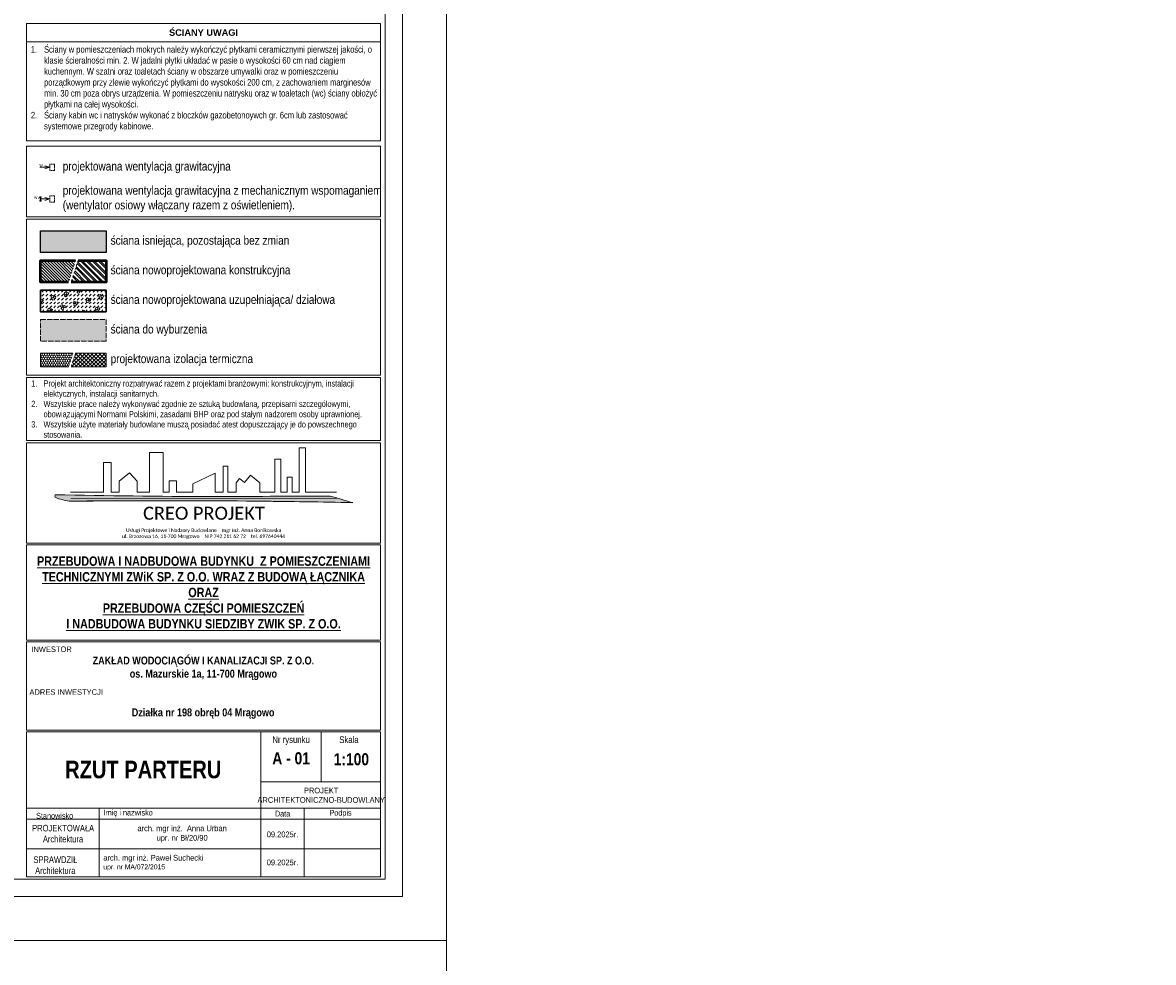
# Model space of a CAD drawing. Header units: millimetres. Extents: x 17147 to 52214, y -18116 to -4632.
# Tile 148 of 186: x 36149 to 38727, y -9766 to -7622. Entities that reach past the tile are written whole.
import ezdxf

# ---------------------------------------------------------------- set-up
doc = ezdxf.new("R2010")
doc.units = ezdxf.units.MM
for name, pattern in [('3', [1, 0.5, -0.5]), ('ACAD_ISO02W100', [15, 12, -3]), ('ACAD_ISO03W100', [30, 12, -18])]:
    doc.linetypes.add(name, pattern=pattern)
for name, color, linetype, lineweight, true_color in [('A-izolacja', 7, 'Continuous', 9, 0x4775ff), ('A_SCIANA DO WYBURZENIA', 7, 'ACAD_ISO02W100', 18, 0xf7833b), ('r-ramka', 7, 'Continuous', 0, 0x727169), ('S_KRESKOWANIE_SC_ISTN', 7, 'Continuous', 0, 0x878787)]:
    doc.layers.add(name, color=color, linetype=linetype, lineweight=lineweight, true_color=true_color)
for name, color, linetype, lineweight in [('A-kreskowanie', 253, 'Continuous', 0), ('A-opis', 130, 'Continuous', 9), ('A_SCIANA_ISTN', 253, 'Continuous', 25), ('A_SCIANA_PROJ_KONSTRUKCJA', 3, 'Continuous', 50), ('A_SCINAN_PROJ_DZIALOWA', 5, 'Continuous', 30), ('elewacja C', 253, 'Continuous', 0)]:
    doc.layers.add(name, color=color, linetype=linetype, lineweight=lineweight)
doc.styles.add('BIKWYM', font='BIKROMSW.SHX', dxfattribs={"width": 0.8})
doc.styles.get("Standard").update_dxf_attribs({"font": 'ARIALN.TTF'})
doc.styles.add('wymiar', font='ARIALN.TTF')
doc.styles.add('wymiary', font='ARIALN.TTF')

# ---------------------------------------------------------------- blocks, each defined once
blk = doc.blocks.new('LOGO')
at = {"layer": 'elewacja C'}
h = blk.add_hatch(color=30, dxfattribs=at)
h.dxf.hatch_style = 1
edge = h.paths.add_edge_path()
edge.add_spline(control_points=[(11534.1, 18108), (11532.4, 18108), (11289.1, 18108), (10726.7, 18100.5), (10166.1, 18110.3), (9846.9, 18115.9)], knot_values=[0, 0, 0, 0, 5.133754, 729.732593, 1687.267838, 1687.267838, 1687.267838, 1687.267838], degree=3, periodic=0)
edge.add_spline(control_points=[(9846.9, 18115.9), (9846.1, 18113.8), (9840.3, 18098.6), (9889.5, 18084.9), (9916.9, 18079.7), (9932.8, 18076.7)], knot_values=[0, 0, 0, 0, 6.318514, 46.500226, 101.574566, 101.574566, 101.574566, 101.574566], degree=3, periodic=0)
edge.add_spline(control_points=[(9932.8, 18076.7), (10322, 18078.7), (10902.2, 18081.7), (11482.3, 18071.2), (11673.1, 18067.7)], knot_values=[0, 0, 0, 0, 1167.750225, 1740.44888, 1740.44888, 1740.44888, 1740.44888], degree=3, periodic=0)
edge.add_spline(control_points=[(11673.1, 18067.7), (11671.6, 18068.1), (11647.3, 18072.9), (11601.8, 18089.6), (11556.8, 18101.9), (11534.1, 18108)], knot_values=[0, 0, 0, 0, 4.823923, 74.316576, 144.781951, 144.781951, 144.781951, 144.781951], degree=3, periodic=0)
at = {"layer": 'elewacja C', "color": 7}
blk.add_lwpolyline([(9941.5, 18131.4), (10143.1, 18131.4), (10143.1, 18312.9), (10190.9, 18312.9), (10190.9, 18131.4), (10239.4, 18131.4), (10239.4, 18198.3), (10302.6, 18251), (10348.8, 18198.8), (10348.8, 18131.4), (10424.9, 18131.4), (10424.9, 18376.1), (10509.3, 18376.1), (10509.3, 18131.4), (10545.8, 18131.4), (10545.8, 18200.4), (10590.6, 18200.4), (10590.6, 18131.4), (10691.4, 18131.4), (10691.4, 18183.5), (10828.6, 18248.8), (10828.6, 18131.4), (10877.8, 18131.4), (10877.8, 18290.5), (10905.9, 18290.5), (10905.9, 18131.4), (10957, 18131.4), (10957, 18188.2), (10978.7, 18215.2), (11007.9, 18191.3), (11045.2, 18236), (11102.5, 18189.8), (11102.5, 18131.4), (11195, 18131.4), (11195, 18333.8), (11231.7, 18333.8), (11231.7, 18131.4), (11270.7, 18131.4), (11270.7, 18222.8), (11301.7, 18222.8), (11301.7, 18131.4), (11344.5, 18131.4), (11344.5, 18403.2), (11383.5, 18403.2), (11383.5, 18131.4), (11573.1, 18131.4)], dxfattribs=at)
at = {"layer": 'elewacja C', "color": 250, "const_width": 4}
blk.add_lwpolyline([(9941.5, 18091.9), (11574.1, 18091.9)], dxfattribs=at)
at = {"layer": 'elewacja C', "color": 30}
blk.add_arc((10503.6, -40448.4), 58527.8, 88.854996, 90.558825, dxfattribs=at)
for points in [[(9932.8, 18076.7), (9878.9, 18088.3), (9845.1, 18109.9), (9846.9, 18115.9)], [(9846.9, 18115.9), (10804.4, 18104.8), (11529, 18108), (11534.1, 18108)], [(11673.1, 18067.7), (11100.5, 18076.7), (9932.8, 18076.7)], [(11534.1, 18108), (11601.8, 18088.5), (11668.4, 18068.7), (11673.1, 18067.7)]]:
    blk.add_spline(points, degree=3, dxfattribs=at)
at = {"layer": 'elewacja C', "color": 7, "insert": (9846.9, 18042.5), "char_height": 20, "attachment_point": 1}
blk.add_mtext_dynamic_manual_height_columns('\\pi539.21;{\\fCalibri|b0|i0|c0|p34;\\H4x;CREO PROJEKT\\H1.25x;\\P\\pi434.09;\\H0.22x;Usługi Projektowe i Nadzory Budowlane    mgr inż. Anna Bonikowska\\P\\pi409.92;ul. Brzozowa 16, 11-700 Mrągowo    NIP 742 211 62 72    tel. 69764044\\fArial|b0|i0|c238|p34;4}', width=1826.244, gutter_width=12.5, heights=[0], dxfattribs=at)

msp = doc.modelspace()

# ---------------------------------------------------------------- hatches: boundary and pattern name
at = {"layer": 'A-izolacja', "transparency": 33554687}
h = msp.add_hatch(dxfattribs=at)
h.set_pattern_fill('ANSI37', color=256, scale=2)
h.paths.add_polyline_path([(36339.1, -8376), (36269.5, -8376), (36259.3, -8407.4), (36339.1, -8407.4)])
at = {"layer": 'A-kreskowanie', "lineweight": 5, "true_color": 0xeb7500}
h = msp.add_hatch(dxfattribs=at)
h.set_pattern_fill('ANSI32', color=30, angle=-90)
h.set_pattern_definition([(315, (-1e-10, -100.834), (6.735192, 6.735192), []), (315, (-1e-10, -105.324), (6.735192, 6.735192), [])])
h.paths.add_polyline_path([(36339.1, -8164.5), (36275.3, -8164.5), (36259.3, -8213.9), (36339.1, -8213.9)])
at = {"layer": 'A-kreskowanie', "true_color": 0xe06f1f}
h = msp.add_hatch(dxfattribs=at)
h.set_pattern_fill('HONEY', color=32, angle=-90)
h.paths.add_polyline_path([(36253.3, -8407.4), (36263.5, -8376), (36189.5, -8376), (36189.5, -8407.4)])
at = {"layer": 'A_SCIANA DO WYBURZENIA', "transparency": 33554687}
h = msp.add_hatch(dxfattribs=at)
h.set_pattern_fill('DOTS', color=256, scale=0.75)
h.set_pattern_definition([(0, (15689.9325, -7425.6659), (0.5953125, 1.190625), [0, -1.190625])])
h.paths.add_polyline_path([(36339.1, -8299.5), (36189.5, -8299.5), (36189.5, -8348.9), (36339.1, -8348.9)])
at = {"layer": 'A_SCIANA_PROJ_KONSTRUKCJA', "lineweight": 9, "true_color": 0x2ad533}
h = msp.add_hatch(dxfattribs=at)
h.set_pattern_fill('ANSI31', color=102, scale=1.5, angle=90)
h.set_pattern_definition([(135, (15689.9325, -7425.666), (-3.367596, -3.367596), [])])
h.paths.add_polyline_path([(36269.3, -8164.5), (36189.5, -8164.5), (36189.5, -8213.9), (36253.3, -8213.9)])
at = {"layer": 'A_SCINAN_PROJ_DZIALOWA', "lineweight": 9, "true_color": 0x27773c, "transparency": 33554610}
h = msp.add_hatch(dxfattribs=at)
h.set_pattern_fill('GAZOBETON S100 ISO 1J', color=97, scale=2, pattern_type=2)
h.set_pattern_definition([(15, (-36.012, -109.333), (7.764572, 28.977773), [2.93294, -27.06706]), (15, (-32.42, -105.74), (7.764572, 28.977773), [2.93294, -27.06706]), (15, (-37.327, -104.426), (7.764572, 28.977773), [2.93294, -27.06706]), (15, (-33.735, -100.834), (7.764572, 28.977773), [2.93294, -27.06706]), (15, (-38.642, -99.52), (7.764572, 28.977773), [2.93294, -27.06706]), (75, (-39.4, -102.352), (-21.213201, 21.213203), [2.93294, -27.06706]), (75, (-38.086, -107.26), (-21.213201, 21.213203), [2.93294, -27.06706]), (75, (-34.494, -103.667), (-21.213201, 21.213203), [2.93294, -27.06706]), (75, (-33.18, -108.574), (-21.213201, 21.213203), [2.93294, -27.06706]), (75, (-29.587, -104.982), (-21.213201, 21.213203), [2.93294, -27.06706]), (315, (-38.086, -107.26), (28.977773, 7.76457), [2.93294, -27.06706]), (315, (-39.4, -102.352), (28.977773, 7.76457), [2.93294, -27.06706]), (315, (-34.494, -103.667), (28.977773, 7.76457), [2.93294, -27.06706]), (315, (-30.902, -100.075), (28.977773, 7.76457), [2.93294, -27.06706]), (315, (-35.81, -98.76), (28.977773, 7.76457), [2.93294, -27.06706]), (45, (-33.735, -100.834), (9e-16, 8.9802561), [6.35, -6.35])])
h.paths.add_polyline_path([(36339.1, -8232), (36189.5, -8232), (36189.5, -8281.4), (36339.1, -8281.4)])
at = {"layer": 'S_KRESKOWANIE_SC_ISTN', "transparency": 33554559}
h = msp.add_hatch(color=256, dxfattribs=at)
h.dxf.hatch_style = 1
h.paths.add_polyline_path([(36339.1, -8097), (36189.5, -8097), (36189.5, -8146.4), (36339.1, -8146.4)])

# ---------------------------------------------------------------- linework, layer by layer
at = {"layer": 'A-izolacja'}
for points in [[(36253.3, -8407.4), (36189.5, -8407.4), (36189.5, -8376), (36263.5, -8376)], [(36269.5, -8376), (36339.1, -8376), (36339.1, -8407.4), (36259.3, -8407.4)]]:
    msp.add_lwpolyline(points, dxfattribs=at)
at = {"layer": 'A-opis', "lineweight": 9}
for points in [[(36210.7, -7952.1), (36188.2, -7952.1)], [(36210.7, -7952.1), (36199.5, -7948.8)], [(36210.7, -7952.1), (36199.5, -7955.4)], [(36210.7, -8024.3), (36188.2, -8024.3)], [(36188.4, -8021), (36189.5, -8024.3)], [(36188.4, -8027.7), (36189.5, -8024.3)], [(36190.7, -8021), (36189.5, -8024.3)], [(36190.7, -8027.7), (36189.5, -8024.3)], [(36210.7, -8024.3), (36199.5, -8021.1)], [(36210.7, -8024.3), (36199.5, -8027.6)]]:
    msp.add_lwpolyline(points, dxfattribs=at)
at = {"layer": 'A-opis', "linetype": '3', "lineweight": 9, "ltscale": 2}
for points in [[(36221.7, -7959.6), (36210.7, -7959.6), (36210.7, -7944.6), (36221.7, -7944.6)], [(36221.7, -8031.8), (36210.7, -8031.8), (36210.7, -8016.8), (36221.7, -8016.8)]]:
    msp.add_lwpolyline(points, close=True, dxfattribs=at)
at = {"layer": 'A-opis', "linetype": 'ACAD_ISO03W100', "ltscale": 0.3}
for points in [[(36269.3, -8164.5), (36253.3, -8213.9)], [(36275.3, -8164.5), (36259.3, -8213.9)], [(36263.5, -8376), (36253.3, -8407.4)], [(36269.5, -8376), (36259.3, -8407.4)]]:
    msp.add_lwpolyline(points, dxfattribs=at)
at = {"layer": 'A-opis', "lineweight": 9}
for centre, start, end in [((36189.5, -8020.6), 340.8229, 199.1771), ((36189.5, -8028.1), 160.8229, 19.1771)]:
    msp.add_arc(centre, 1.22, start, end, dxfattribs=at)
at = {"layer": 'A_SCIANA DO WYBURZENIA'}
msp.add_lwpolyline([(36189.5, -8299.5), (36339.1, -8299.5), (36339.1, -8348.9), (36189.5, -8348.9)], close=True, dxfattribs=at)
at = {"layer": 'A_SCIANA_ISTN'}
msp.add_lwpolyline([(36189.5, -8097), (36339.1, -8097), (36339.1, -8146.4), (36189.5, -8146.4)], close=True, dxfattribs=at)
at = {"layer": 'A_SCIANA_PROJ_KONSTRUKCJA'}
for points in [[(36253.3, -8213.9), (36189.5, -8213.9), (36189.5, -8164.5), (36269.3, -8164.5)], [(36275.3, -8164.5), (36339.1, -8164.5), (36339.1, -8213.9), (36259.3, -8213.9)]]:
    msp.add_lwpolyline(points, dxfattribs=at)
at = {"layer": 'A_SCINAN_PROJ_DZIALOWA'}
msp.add_lwpolyline([(36189.5, -8232), (36339.1, -8232), (36339.1, -8281.4), (36189.5, -8281.4)], close=True, dxfattribs=at)
at = {"layer": 'r-ramka'}
for p, q in [((36692.1, -9570.7), (36692.1, -9240)), ((36692.1, -9570.7), (36692.1, -9240)), ((36829.6, -9353.5), (36829.6, -9240)), ((36692.1, -9275.8), (36692.1, -9570.7)), ((36692.1, -9353.5), (36965.1, -9353.5)), ((36157.6, -9414), (36965.1, -9414)), ((36323.3, -9570.7), (36323.3, -9414)), ((36323.3, -9570.7), (36323.3, -9414)), ((36692.1, -9414), (36692.1, -9570.7)), ((36790.9, -9570.7), (36790.9, -9414)), ((36790.9, -9570.7), (36790.9, -9414)), ((36157.6, -9438.7), (36965.1, -9438.7)), ((36157.6, -9438.7), (36965.1, -9438.7)), ((36157.6, -9438.7), (36965.1, -9438.7)), ((36157.6, -9506.7), (36965.1, -9506.7)), ((36157.6, -9506.7), (36965.1, -9506.7)), ((36157.6, -9506.7), (36965.1, -9506.7)), ((36157.6, -9506.7), (36965.1, -9506.7)), ((36157.6, -9570.7), (36965.1, -9570.7)), ((36157.6, -9570.7), (36965.1, -9570.7)), ((36157.6, -9570.7), (36965.1, -9570.7)), ((36157.6, -9570.7), (36965.1, -9570.7))]:
    msp.add_line(p, q, dxfattribs=at)
for points in [[(37115.1, -5515.7), (31175.1, -5515.7), (31175.1, -9715.7), (37115.1, -9715.7), (37115.1, -5515.7)], [(37115.1, -9715.7), (31175.1, -9715.7), (31175.1, -13915.7), (37115.1, -13915.7), (37115.1, -9715.7)]]:
    msp.add_lwpolyline(points, dxfattribs=at)
for points in [[(37015.1, -5615.7), (37015.1, -9615.7), (31413.9, -9615.7), (31413.9, -5615.7)], [(36975.1, -5655.7), (36975.1, -9575.7), (31453.9, -9575.7), (31453.9, -5655.7)], [(36157.6, -7623.9), (36965.1, -7623.9), (36965.1, -7891.9), (36157.6, -7891.9)], [(36157.6, -7623.9), (36965.1, -7623.9), (36965.1, -7665.6), (36157.6, -7665.6)], [(36157.6, -7903.8), (36965.1, -7903.8), (36965.1, -8065.2), (36157.6, -8065.2)], [(36157.6, -8070.2), (36965.1, -8070.2), (36965.1, -8426.6), (36157.6, -8426.6)], [(36157.6, -8431.6), (36965.1, -8431.6), (36965.1, -8575.2), (36157.6, -8575.2)], [(36157.6, -8580.2), (36965.1, -8580.2), (36965.1, -8809.3), (36157.6, -8809.3)], [(36157.6, -8813.3), (36965.1, -8813.3), (36965.1, -9030.7), (36157.6, -9030.7)], [(36157.6, -9034.7), (36965.1, -9034.7), (36965.1, -9236), (36157.6, -9236)], [(36157.6, -9240), (36965.1, -9240), (36965.1, -9570.7), (36157.6, -9570.7)]]:
    msp.add_lwpolyline(points, close=True, dxfattribs=at)

# ---------------------------------------------------------------- block references
at = {"layer": 'r-ramka', "color": 30, "xscale": 0.3716075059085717, "yscale": 0.3716075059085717, "zscale": 0.3716075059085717}
msp.add_blockref('LOGO', (32563.9, -15431), dxfattribs=at)

# ---------------------------------------------------------------- texts
at = {"layer": 'A-opis', "char_height": 15}
for s, width, gutter_width, insert, attachment_point in [('{\\fArial|b1|i0|c238|p34;ŚCIANY UWAGI}', 494.295, 12.5, (36561.3, -7644.8), 5), ('\\pi-30,l30,t30,45;1.^IŚciany w pomieszczeniach mokrych należy wykończyć płytkami ceramicznymi pierwszej jakości, o \\P\\pi0,t45;klasie ścieralności min. 2. W jadalni płytki układać w pasie o wysokości 60 cm nad ciągiem \\Pkuchennym. W szatni oraz toaletach ściany w obszarze umywalki oraz w pomieszczeniu \\Pporządkowym przy zlewie wykończyć płytkami do wysokości 200 cm, z zachowaniem marginesów \\Pmin. 30 cm poza obrys urządzenia. W pomieszczeniu natrysku oraz w toaletach (wc) ściany obłożyć \\Ppłytkami na całej wysokości.\\P\\pi-30,t30,45;2.^IŚciany kabin wc i natrysków wykonać z bloczków gazobetonoywch gr. 6cm lub zastosować \\P\\pi0,t45;systemowe przegrody kabinowe.', 792.829, 60, (36167.6, -7675.6), 1)]:
    msp.add_mtext_dynamic_manual_height_columns(s, width=width, gutter_width=gutter_width, heights=[0], dxfattribs=dict(at, insert=insert, attachment_point=attachment_point))
at = {"layer": 'A-opis', "lineweight": 9, "char_height": 6, "attachment_point": 5, "style": 'BIKWYM'}
for s, insert in [('W', (36190.8, -7947.3)), ('WM', (36181.6, -8021.3))]:
    msp.add_mtext_dynamic_manual_height_columns(s, width=10.121, gutter_width=12.5, heights=[0], dxfattribs=dict(at, insert=insert))
at = {"layer": 'A-opis', "color": 156, "true_color": 0x0f468a, "char_height": 15, "attachment_point": 1, "style": 'wymiary'}
for s, insert in [('\\pi84.53;{\\LISTNIEJĄCE\\P\\pi32.321;POM.GOSP. GARAŻOWE\\P\\pi99.438;}60,97 m²', (35022.4, -8235.2)), ('\\pi84.53;{\\LISTNIEJĄCE\\P\\pi82.719;POM. GOSP.\\P\\pi104.22;}6,80 m²', (35112, -8578.1)), ('\\pi84.53;{\\LISTNIEJĄCE\\P\\pi82.719;POM. GOSP.\\P\\pi100.05;}16,13 m²', (35632.7, -8670.8)), ('\\pi84.53;{\\LISTNIEJĄCE\\P\\pi112.33;POM.\\P\\pi51.266;WĘZŁA CIEPLNEGO\\P\\pi100.05;}16,86 m²', (35136.8, -9070))]:
    msp.add_mtext_dynamic_manual_height_columns(s, width=265.792, gutter_width=12.5, heights=[0], dxfattribs=dict(at, insert=insert))
at = {"layer": 'r-ramka', "char_height": 20, "attachment_point": 4, "style": 'wymiar'}
for s, width, insert in [('projektowana wentylacja grawitacyjna', 611.256, (36240.2, -7952.5)), ('projektowana wentylacja grawitacyjna z mechanicznym wspomaganiem (wentylator osiowy włączany razem z oświetleniem).', 724.958, (36240.2, -8024.3)), ('ściana isniejąca, pozostająca bez zmian', 461.455, (36349.4, -8121.7)), ('ściana nowoprojektowana konstrukcyjna', 455.43, (36349.4, -8189.2)), ('ściana nowoprojektowana uzupełniająca/ działowa', 560.11, (36349.4, -8256.7)), ('ściana do wyburzenia', 356.775, (36349.4, -8324.2)), ('projektowana izolacja termiczna', 403.82, (36349.4, -8391.7))]:
    msp.add_mtext_dynamic_manual_height_columns(s, width=width, gutter_width=12.5, heights=[0], dxfattribs=dict(at, insert=insert))
at = {"layer": 'r-ramka'}
for s, width, gutter_width, heights, insert, char_height, attachment_point in [('\\pi-28,l28,t28,42;1.^IProjekt architektoniczny rozpatrywać razem z projektami branżowymi: konstrukcyjnym, instalacji \\P\\pi0,t42;elektycznych, instalacji sanitarnych.\\P\\pi-28,t28,42;2.^IWszytskie prace należy wykonywać zgodnie ze sztuką budowlaną, przepisami szczególowymi, \\P\\pi0,t42;obowiązującymi Normami Polskimi, zasadami BHP oraz pod stałym nadzorem osoby uprawnionej.\\P\\pi-28,t28,42;3.^IWszytskie użyte materiały budowlane muszą posiadać atest dopuszczający je do powszechnego \\P\\pi0,t42;stosowania.', 796.702, 12.5, [0], (36168.4, -8438.1), 14, 1), ('{\\fArial Narrow|b1|i0|c238|p34;\\H1.4286x;\\LPRZEBUDOWA I NADBUDOWA BUDYNKU  Z POMIESZCZENIAMI TECHNICZNYMI ZWiK SP. Z O.O. WRAZ Z BUDOWĄ ŁĄCZNIKA\\PORAZ\\PPRZEBUDOWA CZĘŚCI POMIESZCZEŃ\\PI NADBUDOWA BUDYNKU SIEDZIBY ZWIK SP. Z O.O.}', 808.87, 1145, [688], (36561.3, -8922), 15, 5), ('INWESTOR', 203.028, 12.5, [0], (36168.5, -9045.2), 12.5, 1), ('ADRES INWESTYCJI', 203.028, 12.5, [0], (36164.3, -9142.8), 12.5, 1)]:
    msp.add_mtext_dynamic_manual_height_columns(s, width=width, gutter_width=gutter_width, heights=heights, dxfattribs=dict(at, insert=insert, char_height=char_height, attachment_point=attachment_point))
for s, insert, char_height, width, attachment_point in [('\\pt133.95;{\\fArial Narrow|b1|i0|c238|p34;ZAKŁAD WODOCIĄGÓW I KANALIZACJI SP. Z O.O.\\Pos. Mazurskie 1a, 11-700 Mrągowo}', (36560.9, -9094.9), 18, 811.434, 5), ('{\\fArial Narrow|b1|i0|c238|p34;Działka nr 198 obręb 04 Mrągowo}', (36560.3, -9198.2), 18, 811.434, 5), ('Nr rysunku', (36760.9, -9259.9), 15.4, 137.5, 5), ('Skala', (36870.8, -9250), 15.4, 66.565, 1), ('{\\fArial Narrow|b1|i0|c238|p34;\\H1.3333x;RZUT PARTERU }', (36423.8, -9326), 30, 536.569, 5), ('{\\fArial Narrow|b1|i0|c238|p34;A - 01}', (36761, -9300.3), 27.5, 137.755, 5), ('{\\fArial Narrow|b1|i0|c238|p34;1:100}', (36898.4, -9302.5), 27.5, 137.5, 5), ('PROJEKT ARCHITEKTONICZNO-BUDOWLANY', (36829.6, -9384.5), 13, 274.999, 5), ('Stanowisko', (36221.8, -9431.3), 13.2, 167.765, 5), ('{\\fArial|b0|i0|c238|p34;  }Imię i nazwisko', (36323.3, -9426), 13.2, 161.994, 4), ('Data', (36741.5, -9426.4), 13.2, 98.775, 5), ('Podpis', (36873.7, -9426.4), 13.2, 186.844, 5), ('\\pi12.866;PROJEKTOWAŁA\\P\\pi37.417;Architektura', (36157.6, -9472.1), 15, 165.765, 4), ('09.2025r.', (36741.5, -9473.8), 13, 98.775, 5), ('\\pi33.473;SPRAWDZIŁ\\P\\pi37.417;Architektura', (36139.9, -9544), 15, 165.765, 4), ('09.2025r.', (36741.5, -9537.8), 13, 98.775, 5)]:
    msp.add_mtext(s, dxfattribs=dict(at, insert=insert, char_height=char_height, width=width, attachment_point=attachment_point))
at = {"layer": 'r-ramka', "char_height": 13, "width": 368.804, "style": 'wymiar'}
for s, insert, attachment_point in [('  arch. mgr inż.  Anna Urban\\P  upr. nr Bł/20/90', (36507.7, -9472.7), 5), ('  arch. mgr inż. Paweł Suchecki\\P\\pt182;  {\\H0.86667x;upr. nr MA/072/2015}', (36323.3, -9538.7), 4)]:
    msp.add_mtext(s, dxfattribs=dict(at, insert=insert, attachment_point=attachment_point))

doc.saveas('drawing.dxf')
